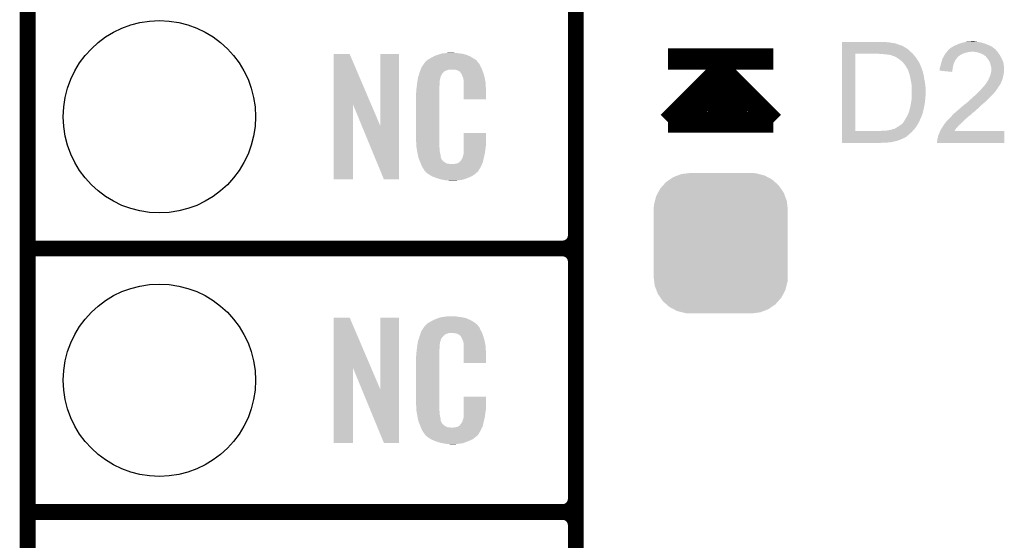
# Model space of a CAD drawing. Extents: x -0.05 to 0.95, y -0.15 to 2.1.
# Tile 3 of 51: x -0.05 to 0.32, y 0.14 to 0.34. Entities that reach past the tile are written whole.
import ezdxf

# ---------------------------------------------------------------- set-up
doc = ezdxf.new("R2010")
doc.units = 0
doc.layers.get('0').update_dxf_attribs({"linetype": 'CONTINUOUS'})
for name, color, linetype in [('LTE_IOT_13_CLICK_V101A_GKO', 9, 'CONTINUOUS'), ('LTE_IOT_13_CLICK_V101A_GTO', 11, 'CONTINUOUS'), ('LTE_IOT_13_CLICK_V101A_GTS', 8, 'CONTINUOUS')]:
    doc.layers.add(name, color=color, linetype=linetype)

# ---------------------------------------------------------------- blocks, each defined once
blk = doc.blocks.new('CUSTOM_174')
for points in [[(-0.01631, 0.02572), (-0.0149, 0.02625), (0.01659, 0.02572), (0.01449, 0.02625)], [(-0.0149, 0.02625), (-0.01254, 0.02654), (0.01449, 0.02625), (0.01337, 0.02654)], [(-0.01254, 0.02654), (-0.0116, 0.02665), (0.01337, 0.02654), (0.0116, 0.02665)], [(-0.02187, 0.02195), (-0.02075, 0.0232), (0.022, 0.02195), (0.0206, 0.0232)], [(-0.02075, 0.0232), (-0.01935, 0.02416), (0.0206, 0.0232), (0.01952, 0.02416)], [(-0.01935, 0.02416), (-0.01801, 0.02508), (0.01952, 0.02416), (0.0178, 0.02508)], [(-0.01801, 0.02508), (-0.01631, 0.02572), (0.0178, 0.02508), (0.01659, 0.02572)], [(-0.02452, 0.01779), (-0.02377, 0.01921), (0.02441, 0.01779), (0.02388, 0.01921)], [(-0.02377, 0.01921), (-0.02296, 0.02072), (0.02388, 0.01921), (0.02284, 0.02072)], [(-0.02296, 0.02072), (-0.02187, 0.02195), (0.02284, 0.02072), (0.022, 0.02195)], [(-0.02534, 0.01457), (-0.02495, 0.0161), (0.02524, 0.01457), (0.02505, 0.0161)], [(-0.02495, 0.0161), (-0.02452, 0.01779), (0.02505, 0.0161), (0.02441, 0.01779)], [(-0.02545, 0.0128), (-0.02534, 0.01457), (0.02545, 0.0128), (0.02524, 0.01457)], [(-0.02545, 0.01275), (-0.02545, 0.0128), (0.02545, 0.01275), (0.02545, 0.0128)], [(-0.02545, -0.01275), (-0.02545, 0.01275), (0.02545, -0.01275), (0.02545, 0.01275)], [(-0.02545, -0.0128), (-0.02545, -0.01275), (0.02545, -0.0128), (0.02545, -0.01275)], [(-0.02524, -0.01457), (-0.02545, -0.0128), (0.02534, -0.01457), (0.02545, -0.0128)], [(-0.02505, -0.0161), (-0.02524, -0.01457), (0.02495, -0.0161), (0.02534, -0.01457)], [(-0.02441, -0.01779), (-0.02505, -0.0161), (0.02452, -0.01779), (0.02495, -0.0161)], [(-0.02388, -0.01921), (-0.02441, -0.01779), (0.02377, -0.01921), (0.02452, -0.01779)], [(-0.02284, -0.02072), (-0.02388, -0.01921), (0.02296, -0.02072), (0.02377, -0.01921)], [(-0.022, -0.02195), (-0.02284, -0.02072), (0.02187, -0.02195), (0.02296, -0.02072)], [(-0.0206, -0.0232), (-0.022, -0.02195), (0.02075, -0.0232), (0.02187, -0.02195)], [(-0.01952, -0.02416), (-0.0206, -0.0232), (0.01935, -0.02416), (0.02075, -0.0232)], [(-0.0178, -0.02508), (-0.01952, -0.02416), (0.01801, -0.02508), (0.01935, -0.02416)], [(-0.01659, -0.02572), (-0.0178, -0.02508), (0.01631, -0.02572), (0.01801, -0.02508)], [(-0.01449, -0.02625), (-0.01659, -0.02572), (0.0149, -0.02625), (0.01631, -0.02572)], [(-0.01337, -0.02654), (-0.01449, -0.02625), (0.01254, -0.02654), (0.0149, -0.02625)], [(-0.0116, -0.02665), (-0.01337, -0.02654), (0.0116, -0.02665), (0.01254, -0.02654)]]:
    blk.add_solid(points)
blk = doc.blocks.new('ROUND_90')
blk.add_circle((0, 0), 0.0365)

msp = doc.modelspace()

# ---------------------------------------------------------------- linework, layer by layer
at = {"layer": 'LTE_IOT_13_CLICK_V101A_GKO', "const_width": 0.006}
msp.add_lwpolyline([(-0.05, -0.15), (-0.05, 2.01)], dxfattribs=at)
at = {"layer": 'LTE_IOT_13_CLICK_V101A_GTO'}
for points, const_width in [([(0.158, -0.022), (0.158, 0.722)], 0.006), ([(0.158, 0.255), (0.158, 0.345)], 0.006), ([(0.193, 0.3219), (0.233, 0.3219)], 0.008), ([(0.193, 0.2979), (0.213, 0.3179), (0.233, 0.2979)], 0.008), ([(0.198, 0.2979), (0.213, 0.3129)], 0.008), ([(0.208, 0.3029), (0.2117, 0.3066), (0.2117, 0.3116)], 0.008), ([(0.213, 0.3129), (0.223, 0.3029)], 0.008), ([(0.218, 0.3129), (0.233, 0.2979)], 0.008), ([(0.208, 0.3029), (0.223, 0.3029)], 0.008), ([(0.193, 0.2979), (0.233, 0.2979)], 0.008), ([(-0.05, 0.25), (0.153, 0.25)], 0.006), ([(-0.05, 0.25), (0.153, 0.25)], 0.006), ([(0.158, 0.155), (0.158, 0.245)], 0.006), ([(-0.05, 0.15), (0.153, 0.15)], 0.006), ([(-0.05, 0.15), (0.153, 0.15)], 0.006), ([(0.158, 0.055), (0.158, 0.145)], 0.006)]:
    msp.add_lwpolyline(points, dxfattribs=dict(at, const_width=const_width))
at = {"layer": 'LTE_IOT_13_CLICK_V101A_GTO', "const_width": 0.006}
for points in [[(0.153, 0.25, 0.414214), (0.158, 0.255)], [(0.158, 0.245, 0.414214), (0.153, 0.25)], [(0.158, 0.245, 0.414214), (0.153, 0.25)], [(0.153, 0.15, 0.414214), (0.158, 0.155)], [(0.158, 0.145, 0.414214), (0.153, 0.15)], [(0.158, 0.145, 0.414214), (0.153, 0.15)]]:
    msp.add_lwpolyline(points, format="xyb", dxfattribs=at)
at = {"layer": 'LTE_IOT_13_CLICK_V101A_GTO'}
for points in [[(0.259, 0.3282), (0.259, 0.3284), (0.277, 0.3282), (0.2748, 0.3284)], [(0.259, 0.328), (0.259, 0.3282), (0.2781, 0.328), (0.277, 0.3282)], [(0.259, 0.3279), (0.259, 0.328), (0.279, 0.3279), (0.2781, 0.328)], [(0.259, 0.3278), (0.259, 0.3279), (0.2792, 0.3278), (0.2791, 0.3279)], [(0.259, 0.3279), (0.259, 0.3279), (0.2791, 0.3279), (0.279, 0.3279)], [(0.259, 0.3277), (0.259, 0.3278), (0.2796, 0.3277), (0.2794, 0.3278)], [(0.259, 0.3278), (0.259, 0.3278), (0.2794, 0.3278), (0.2792, 0.3278)], [(0.259, 0.3275), (0.259, 0.3277), (0.2802, 0.3275), (0.2796, 0.3277)], [(0.259, 0.3272), (0.259, 0.3275), (0.281, 0.3272), (0.2802, 0.3275)], [(0.259, 0.3269), (0.259, 0.3272), (0.2819, 0.3269), (0.281, 0.3272)], [(0.259, 0.3264), (0.259, 0.3269), (0.2828, 0.3264), (0.2819, 0.3269)], [(0.259, 0.3258), (0.259, 0.3264), (0.2838, 0.3258), (0.2828, 0.3264)], [(0.259, 0.3251), (0.259, 0.3258), (0.2846, 0.3251), (0.2838, 0.3258)], [(0.259, 0.325), (0.259, 0.3251), (0.2847, 0.325), (0.2846, 0.3251)], [(0.29887, 0.3247), (0.2992, 0.3251), (0.318, 0.3247), (0.3176, 0.3251)], [(0.2992, 0.3251), (0.29945, 0.3254), (0.3176, 0.3251), (0.3174, 0.3254)], [(0.29945, 0.3254), (0.29953, 0.3255), (0.3173, 0.3254), (0.3173, 0.3255)], [(0.29945, 0.3254), (0.29945, 0.3254), (0.3174, 0.3254), (0.3173, 0.3254)], [(0.29953, 0.3255), (0.2997, 0.3257), (0.3173, 0.3255), (0.31706, 0.3257)], [(0.2998, 0.3257), (0.3001, 0.326), (0.31706, 0.3257), (0.3167, 0.326)], [(0.3001, 0.326), (0.3003, 0.3261), (0.3167, 0.326), (0.31656, 0.3261)], [(0.3003, 0.3261), (0.3007, 0.3264), (0.31656, 0.3261), (0.31614, 0.3264)], [(0.3007, 0.3264), (0.3009, 0.3265), (0.31614, 0.3264), (0.316, 0.3265)], [(0.3009, 0.3265), (0.3011, 0.3266), (0.316, 0.3265), (0.31583, 0.3266)], [(0.3011, 0.3266), (0.3015, 0.3269), (0.31583, 0.3266), (0.3153, 0.3269)], [(0.3015, 0.3269), (0.3021, 0.3271), (0.3153, 0.3269), (0.31483, 0.3271)], [(0.3021, 0.3271), (0.3023, 0.3272), (0.31483, 0.3271), (0.3146, 0.3272)], [(0.3023, 0.3272), (0.3033, 0.3277), (0.3146, 0.3272), (0.31335, 0.3277)], [(0.3033, 0.3277), (0.3037, 0.3278), (0.31335, 0.3277), (0.3131, 0.3278)], [(0.3037, 0.3278), (0.3041, 0.3279), (0.3131, 0.3278), (0.31275, 0.3279)], [(0.3041, 0.3279), (0.3048, 0.3281), (0.31275, 0.3279), (0.31205, 0.3281)], [(0.3048, 0.3281), (0.30525, 0.3282), (0.31205, 0.3281), (0.3117, 0.3282)], [(0.30525, 0.3282), (0.3057, 0.3283), (0.3117, 0.3282), (0.3111, 0.3283)], [(0.3057, 0.3283), (0.30615, 0.3284), (0.3111, 0.3283), (0.3104, 0.3284)], [(0.30615, 0.3284), (0.3066, 0.3285), (0.3104, 0.3284), (0.3099, 0.3285)], [(0.3075, 0.3285), (0.3085, 0.3286), (0.3095, 0.3285), (0.3091, 0.3286)], [(0.0661, 0.3046), (0.0661, 0.3238), (0.08039, 0.3046), (0.0722, 0.3238)], [(0.0661, 0.3238), (0.0661, 0.3238), (0.0722, 0.3238), (0.0661, 0.3238)], [(0.0838, 0.2966), (0.0838, 0.3238), (0.0909, 0.2966), (0.0909, 0.3238)], [(0.0838, 0.3238), (0.0838, 0.3238), (0.0909, 0.3238), (0.0838, 0.3238)], [(0.101, 0.3209), (0.10157, 0.3214), (0.12073, 0.3209), (0.1203, 0.3214)], [(0.10157, 0.3214), (0.1018, 0.3216), (0.1203, 0.3214), (0.12002, 0.3216)], [(0.1018, 0.3216), (0.10231, 0.3219), (0.12002, 0.3216), (0.1196, 0.3219)], [(0.10231, 0.3219), (0.103, 0.3223), (0.1196, 0.3219), (0.11893, 0.3223)], [(0.103, 0.3223), (0.10393, 0.3228), (0.11893, 0.3223), (0.1181, 0.3228)], [(0.10393, 0.3228), (0.1043, 0.323), (0.1181, 0.3228), (0.11764, 0.323)], [(0.1043, 0.323), (0.1053, 0.3234), (0.11764, 0.323), (0.11673, 0.3234)], [(0.1053, 0.3234), (0.1056, 0.3235), (0.11673, 0.3234), (0.1165, 0.3235)], [(0.1056, 0.3235), (0.1062, 0.3237), (0.1165, 0.3235), (0.1157, 0.3237)], [(0.1062, 0.3237), (0.10687, 0.3239), (0.1157, 0.3237), (0.1149, 0.3239)], [(0.10687, 0.3239), (0.1072, 0.324), (0.1149, 0.3239), (0.1141, 0.324)], [(0.1072, 0.324), (0.1084, 0.3241), (0.1141, 0.324), (0.1133, 0.3241)], [(0.1084, 0.3241), (0.109, 0.3242), (0.1133, 0.3241), (0.1127, 0.3242)], [(0.109, 0.3242), (0.1096, 0.3243), (0.1121, 0.3242), (0.1116, 0.3243)], [(0.259, 0.3248), (0.259, 0.325), (0.2849, 0.3248), (0.2848, 0.325)], [(0.259, 0.325), (0.259, 0.325), (0.2848, 0.325), (0.2847, 0.325)], [(0.259, 0.3246), (0.259, 0.3248), (0.2851, 0.3246), (0.2849, 0.3248)], [(0.259, 0.3241), (0.259, 0.3246), (0.2857, 0.3241), (0.2851, 0.3246)], [(0.259, 0.3239), (0.259, 0.3241), (0.28588, 0.3239), (0.2857, 0.3241)], [(0.259, 0.2946), (0.259, 0.3239), (0.2641, 0.2946), (0.2641, 0.3239)], [(0.2737, 0.3238), (0.273, 0.3239), (0.28596, 0.3238), (0.28588, 0.3239)], [(0.2751, 0.3237), (0.2744, 0.3238), (0.28605, 0.3237), (0.28596, 0.3238)], [(0.2762, 0.3236), (0.2751, 0.3237), (0.28614, 0.3236), (0.28605, 0.3237)], [(0.2771, 0.3235), (0.2762, 0.3236), (0.28623, 0.3235), (0.28614, 0.3236)], [(0.2778, 0.3233), (0.2771, 0.3235), (0.2864, 0.3233), (0.28623, 0.3235)], [(0.2783, 0.3231), (0.2778, 0.3233), (0.28656, 0.3231), (0.2864, 0.3233)], [(0.2787, 0.323), (0.2786, 0.3231), (0.28663, 0.323), (0.28656, 0.3231)], [(0.2797, 0.3225), (0.2787, 0.323), (0.28702, 0.3225), (0.28663, 0.323)], [(0.27985, 0.3224), (0.2797, 0.3225), (0.2871, 0.3224), (0.28702, 0.3225)], [(0.2806, 0.3219), (0.27985, 0.3224), (0.28743, 0.3219), (0.2871, 0.3224)], [(0.2815, 0.3212), (0.2806, 0.3219), (0.2879, 0.3212), (0.28743, 0.3219)], [(0.29687, 0.3211), (0.29707, 0.3218), (0.3019, 0.3211), (0.3022, 0.3218)], [(0.29707, 0.3218), (0.2971, 0.3219), (0.3022, 0.3218), (0.3023, 0.3219)], [(0.2971, 0.3219), (0.29726, 0.3222), (0.3023, 0.3219), (0.3026, 0.3222)], [(0.29726, 0.3222), (0.29742, 0.3225), (0.3026, 0.3222), (0.3028, 0.3225)], [(0.29742, 0.3225), (0.29748, 0.3226), (0.3028, 0.3225), (0.3029, 0.3226)], [(0.29748, 0.3226), (0.2978, 0.3232), (0.3029, 0.3226), (0.30359, 0.3232)], [(0.2978, 0.3232), (0.29786, 0.3233), (0.30359, 0.3232), (0.3037, 0.3233)], [(0.29786, 0.3233), (0.29814, 0.3238), (0.3037, 0.3233), (0.3046, 0.3238)], [(0.29814, 0.3238), (0.2982, 0.3239), (0.3046, 0.3238), (0.30485, 0.3239)], [(0.2982, 0.3239), (0.29845, 0.3242), (0.30485, 0.3239), (0.3056, 0.3242)], [(0.29845, 0.3242), (0.29878, 0.3246), (0.3056, 0.3242), (0.3072, 0.3246)], [(0.29878, 0.3246), (0.29887, 0.3247), (0.3078, 0.3246), (0.3081, 0.3247)], [(0.29887, 0.3247), (0.29887, 0.3247), (0.3081, 0.3247), (0.3084, 0.3247)], [(0.3096, 0.3246), (0.3084, 0.3247), (0.3181, 0.3246), (0.318, 0.3247)], [(0.3106, 0.3244), (0.3096, 0.3246), (0.3182, 0.3244), (0.3181, 0.3246)], [(0.3112, 0.3242), (0.3106, 0.3244), (0.3183, 0.3242), (0.3182, 0.3244)], [(0.3115, 0.3241), (0.3112, 0.3242), (0.3184, 0.3241), (0.3183, 0.3242)], [(0.3119, 0.3239), (0.3115, 0.3241), (0.3186, 0.3239), (0.3184, 0.3241)], [(0.3129, 0.3234), (0.3119, 0.3239), (0.3189, 0.3234), (0.3186, 0.3239)], [(0.3133, 0.3231), (0.3129, 0.3234), (0.31906, 0.3231), (0.3189, 0.3234)], [(0.3136, 0.3229), (0.3133, 0.3231), (0.31917, 0.3229), (0.31906, 0.3231)], [(0.3137, 0.3227), (0.3136, 0.3229), (0.31928, 0.3227), (0.31917, 0.3229)], [(0.31404, 0.3223), (0.3137, 0.3227), (0.3195, 0.3223), (0.31928, 0.3227)], [(0.3143, 0.322), (0.31404, 0.3223), (0.31964, 0.322), (0.3195, 0.3223)], [(0.3148, 0.3212), (0.3143, 0.322), (0.32001, 0.3212), (0.31964, 0.322)], [(0.09892, 0.3173), (0.09914, 0.3179), (0.1083, 0.3173), (0.1098, 0.3179)], [(0.09914, 0.3179), (0.09922, 0.3181), (0.12247, 0.3179), (0.1224, 0.3181)], [(0.09914, 0.3179), (0.09914, 0.3179), (0.1098, 0.3179), (0.1117, 0.3179)], [(0.09922, 0.3181), (0.0994, 0.3186), (0.1224, 0.3181), (0.12213, 0.3186)], [(0.0994, 0.3186), (0.09979, 0.3192), (0.12213, 0.3186), (0.1218, 0.3192)], [(0.09979, 0.3192), (0.10037, 0.3201), (0.1218, 0.3192), (0.1214, 0.3201)], [(0.10037, 0.3201), (0.1005, 0.3203), (0.1214, 0.3201), (0.1212, 0.3203)], [(0.1005, 0.3203), (0.1006, 0.3204), (0.1212, 0.3203), (0.1211, 0.3204)], [(0.1006, 0.3204), (0.10068, 0.3205), (0.1211, 0.3204), (0.121, 0.3205)], [(0.10068, 0.3205), (0.10084, 0.3207), (0.121, 0.3205), (0.1209, 0.3207)], [(0.10084, 0.3207), (0.101, 0.3209), (0.1209, 0.3207), (0.12073, 0.3209)], [(0.1124, 0.3178), (0.1117, 0.3179), (0.12251, 0.3178), (0.12247, 0.3179)], [(0.1129, 0.3177), (0.1124, 0.3178), (0.12254, 0.3177), (0.12251, 0.3178)], [(0.1139, 0.3172), (0.1129, 0.3177), (0.12272, 0.3172), (0.12254, 0.3177)], [(0.2822, 0.3205), (0.2815, 0.3212), (0.28831, 0.3205), (0.2879, 0.3212)], [(0.28263, 0.32), (0.2822, 0.3205), (0.2886, 0.32), (0.28831, 0.3205)], [(0.2828, 0.3198), (0.28263, 0.32), (0.28868, 0.3198), (0.2886, 0.32)], [(0.2832, 0.3192), (0.2828, 0.3198), (0.28892, 0.3192), (0.28868, 0.3198)], [(0.2833, 0.319), (0.2832, 0.3192), (0.289, 0.319), (0.28892, 0.3192)], [(0.2834, 0.3189), (0.2833, 0.319), (0.28904, 0.3189), (0.289, 0.319)], [(0.2835, 0.3187), (0.2834, 0.3189), (0.28912, 0.3187), (0.28904, 0.3189)], [(0.28363, 0.3185), (0.2835, 0.3187), (0.2892, 0.3185), (0.28912, 0.3187)], [(0.2837, 0.3184), (0.28363, 0.3185), (0.2892, 0.3184), (0.2892, 0.3185)], [(0.2839, 0.3181), (0.2837, 0.3184), (0.2894, 0.3181), (0.2892, 0.3184)], [(0.28403, 0.3178), (0.2839, 0.3181), (0.2894, 0.3178), (0.2894, 0.3181)], [(0.2842, 0.3174), (0.28403, 0.3178), (0.2896, 0.3174), (0.2894, 0.3178)], [(0.296, 0.3175), (0.2961, 0.3177), (0.30088, 0.3175), (0.30091, 0.3177)], [(0.2961, 0.3184), (0.2962, 0.3188), (0.30102, 0.3184), (0.30109, 0.3188)], [(0.2961, 0.3183), (0.2961, 0.3184), (0.301, 0.3183), (0.30102, 0.3184)], [(0.2961, 0.3177), (0.2961, 0.3183), (0.30091, 0.3177), (0.301, 0.3183)], [(0.2962, 0.3188), (0.2964, 0.3193), (0.30109, 0.3188), (0.30118, 0.3193)], [(0.2964, 0.3193), (0.29642, 0.3194), (0.30118, 0.3193), (0.3012, 0.3194)], [(0.29642, 0.3194), (0.2965, 0.3199), (0.3012, 0.3194), (0.30135, 0.3199)], [(0.2965, 0.3199), (0.29667, 0.3204), (0.30135, 0.3199), (0.3015, 0.3204)], [(0.29667, 0.3204), (0.2967, 0.3205), (0.3015, 0.3204), (0.30156, 0.3205)], [(0.2967, 0.3205), (0.29687, 0.3211), (0.30156, 0.3205), (0.3019, 0.3211)], [(0.3149, 0.321), (0.3148, 0.3212), (0.3201, 0.321), (0.32001, 0.3212)], [(0.3152, 0.3204), (0.3149, 0.321), (0.32027, 0.3204), (0.3201, 0.321)], [(0.31523, 0.3203), (0.3152, 0.3204), (0.3203, 0.3203), (0.32027, 0.3204)], [(0.3154, 0.3196), (0.31523, 0.3203), (0.32039, 0.3196), (0.3203, 0.3203)], [(0.3156, 0.319), (0.3154, 0.3196), (0.32046, 0.319), (0.32039, 0.3196)], [(0.31566, 0.3187), (0.3156, 0.319), (0.3205, 0.3187), (0.32046, 0.319)], [(0.31561, 0.3171), (0.3157, 0.318), (0.3205, 0.3171), (0.3205, 0.318)], [(0.3157, 0.3185), (0.31566, 0.3187), (0.3205, 0.3185), (0.3205, 0.3187)], [(0.3157, 0.318), (0.3157, 0.3185), (0.3205, 0.318), (0.3205, 0.3185)], [(0.09794, 0.3137), (0.09801, 0.3141), (0.1064, 0.3137), (0.1065, 0.3141)], [(0.09801, 0.3141), (0.09804, 0.3143), (0.1065, 0.3141), (0.1065, 0.3143)], [(0.09804, 0.3143), (0.0981, 0.3147), (0.1065, 0.3143), (0.10661, 0.3147)], [(0.0981, 0.3147), (0.09831, 0.3154), (0.10661, 0.3147), (0.1068, 0.3154)], [(0.09831, 0.3154), (0.09858, 0.3163), (0.1068, 0.3154), (0.1073, 0.3163)], [(0.09858, 0.3163), (0.0987, 0.3167), (0.1073, 0.3163), (0.1077, 0.3167)], [(0.0987, 0.3167), (0.09892, 0.3173), (0.1077, 0.3167), (0.1083, 0.3173)], [(0.1141, 0.317), (0.1139, 0.3172), (0.12279, 0.317), (0.12272, 0.3172)], [(0.11431, 0.3167), (0.1141, 0.317), (0.1229, 0.3167), (0.12279, 0.317)], [(0.1146, 0.3163), (0.11431, 0.3167), (0.12302, 0.3163), (0.1229, 0.3167)], [(0.115, 0.3154), (0.1146, 0.3163), (0.12328, 0.3154), (0.12302, 0.3163)], [(0.11516, 0.315), (0.115, 0.3154), (0.1234, 0.315), (0.12328, 0.3154)], [(0.1152, 0.3149), (0.11516, 0.315), (0.12342, 0.3149), (0.1234, 0.315)], [(0.1153, 0.3147), (0.1152, 0.3149), (0.12346, 0.3147), (0.12342, 0.3149)], [(0.1153, 0.3146), (0.1153, 0.3147), (0.12348, 0.3146), (0.12346, 0.3147)], [(0.1154, 0.3141), (0.1153, 0.3146), (0.12357, 0.3141), (0.12348, 0.3146)], [(0.1154, 0.3134), (0.1154, 0.3141), (0.1237, 0.3134), (0.12357, 0.3141)], [(0.28433, 0.317), (0.2842, 0.3174), (0.2897, 0.317), (0.2896, 0.3174)], [(0.2845, 0.3165), (0.28433, 0.317), (0.2898, 0.3165), (0.2897, 0.317)], [(0.2847, 0.3159), (0.2845, 0.3165), (0.29, 0.3159), (0.2898, 0.3165)], [(0.28482, 0.3153), (0.2847, 0.3159), (0.2901, 0.3153), (0.29, 0.3159)], [(0.28498, 0.3145), (0.28482, 0.3153), (0.2902, 0.3145), (0.2901, 0.3153)], [(0.28528, 0.313), (0.28498, 0.3145), (0.2905, 0.313), (0.2902, 0.3145)], [(0.3008, 0.317), (0.296, 0.3175), (0.3008, 0.317), (0.30088, 0.3175)], [(0.3142, 0.3134), (0.3146, 0.3141), (0.3196, 0.3134), (0.31986, 0.3141)], [(0.3146, 0.3141), (0.31464, 0.3142), (0.31986, 0.3141), (0.3199, 0.3142)], [(0.31464, 0.3142), (0.315, 0.315), (0.3199, 0.3142), (0.3201, 0.315)], [(0.315, 0.315), (0.31532, 0.3158), (0.3201, 0.315), (0.3203, 0.3158)], [(0.31532, 0.3158), (0.3154, 0.316), (0.3203, 0.3158), (0.32033, 0.316)], [(0.3154, 0.316), (0.3155, 0.3165), (0.32033, 0.316), (0.3204, 0.3165)], [(0.3155, 0.3165), (0.3156, 0.317), (0.3204, 0.3165), (0.32048, 0.317)], [(0.3156, 0.317), (0.31561, 0.3171), (0.32048, 0.317), (0.3205, 0.3171)], [(0.0975, 0.3103), (0.0976, 0.311), (0.1062, 0.3103), (0.1062, 0.311)], [(0.0975, 0.3096), (0.0975, 0.3103), (0.1062, 0.3096), (0.1062, 0.3103)], [(0.0976, 0.311), (0.09761, 0.3111), (0.1062, 0.311), (0.1062, 0.3111)], [(0.09761, 0.3111), (0.0977, 0.3119), (0.1062, 0.3111), (0.1063, 0.3119)], [(0.0977, 0.3119), (0.09779, 0.3127), (0.1063, 0.3119), (0.1063, 0.3127)], [(0.09779, 0.3127), (0.0978, 0.3128), (0.1063, 0.3127), (0.10632, 0.3128)], [(0.0978, 0.3128), (0.09786, 0.3132), (0.10632, 0.3128), (0.1064, 0.3132)], [(0.09786, 0.3132), (0.09794, 0.3137), (0.1064, 0.3132), (0.1064, 0.3137)], [(0.11544, 0.3129), (0.1154, 0.3134), (0.1238, 0.3129), (0.1237, 0.3134)], [(0.1155, 0.3121), (0.11544, 0.3129), (0.12383, 0.3121), (0.1238, 0.3129)], [(0.1155, 0.3106), (0.1155, 0.3121), (0.1239, 0.3106), (0.12383, 0.3121)], [(0.1155, 0.3066), (0.1155, 0.3106), (0.1239, 0.3066), (0.1239, 0.3106)], [(0.2853, 0.3129), (0.28528, 0.313), (0.29051, 0.3129), (0.2905, 0.313)], [(0.2854, 0.3122), (0.2853, 0.3129), (0.29059, 0.3122), (0.29051, 0.3129)], [(0.2854, 0.3115), (0.2854, 0.3122), (0.29068, 0.3115), (0.29059, 0.3122)], [(0.28544, 0.3113), (0.2854, 0.3115), (0.2907, 0.3113), (0.29068, 0.3115)], [(0.2855, 0.311), (0.28544, 0.3113), (0.2907, 0.311), (0.2907, 0.3113)], [(0.2855, 0.3079), (0.2855, 0.311), (0.2907, 0.3079), (0.2907, 0.311)], [(0.311, 0.3096), (0.3118, 0.3104), (0.3172, 0.3096), (0.3178, 0.3104)], [(0.3118, 0.3104), (0.3124, 0.3111), (0.3178, 0.3104), (0.31827, 0.3111)], [(0.3124, 0.3111), (0.313, 0.3117), (0.31827, 0.3111), (0.31867, 0.3117)], [(0.313, 0.3117), (0.3134, 0.3123), (0.31867, 0.3117), (0.31907, 0.3123)], [(0.3134, 0.3123), (0.3134, 0.3124), (0.31907, 0.3123), (0.31913, 0.3124)], [(0.3136, 0.3124), (0.31365, 0.3125), (0.31913, 0.3124), (0.3192, 0.3125)], [(0.31365, 0.3125), (0.3138, 0.3128), (0.3192, 0.3125), (0.31932, 0.3128)], [(0.3138, 0.3128), (0.31393, 0.313), (0.31932, 0.3128), (0.3194, 0.313)], [(0.31393, 0.313), (0.31413, 0.3133), (0.3194, 0.313), (0.3195, 0.3133)], [(0.31413, 0.3133), (0.3142, 0.3134), (0.3195, 0.3133), (0.3196, 0.3134)], [(0.0974, 0.3091), (0.0975, 0.3096), (0.1062, 0.3091), (0.1062, 0.3096)], [(0.0974, 0.2914), (0.0974, 0.3091), (0.1062, 0.2914), (0.1062, 0.3091)], [(0.28525, 0.3055), (0.2854, 0.3065), (0.2905, 0.3055), (0.29058, 0.3065)], [(0.2854, 0.3065), (0.28542, 0.3068), (0.29058, 0.3065), (0.2906, 0.3068)], [(0.28542, 0.3068), (0.28549, 0.3078), (0.2906, 0.3068), (0.2907, 0.3078)], [(0.28549, 0.3078), (0.2855, 0.3079), (0.2907, 0.3078), (0.2907, 0.3079)], [(0.3071, 0.3059), (0.3077, 0.3065), (0.3137, 0.3059), (0.3143, 0.3065)], [(0.3077, 0.3065), (0.3084, 0.3071), (0.3143, 0.3065), (0.3149, 0.3071)], [(0.3084, 0.3071), (0.3098, 0.3084), (0.3149, 0.3071), (0.3162, 0.3084)], [(0.3098, 0.3084), (0.31, 0.3086), (0.3162, 0.3084), (0.3164, 0.3086)], [(0.31, 0.3086), (0.311, 0.3096), (0.3164, 0.3086), (0.3172, 0.3096)], [(0.0661, 0.2762), (0.0661, 0.3046), (0.0735, 0.2762), (0.0735, 0.3046)], [(0.07679, 0.2966), (0.0735, 0.3046), (0.0838, 0.2966), (0.08039, 0.3046)], [(0.2846, 0.3026), (0.2847, 0.3029), (0.28993, 0.3026), (0.29, 0.3029)], [(0.2847, 0.3029), (0.285, 0.3041), (0.29, 0.3029), (0.29026, 0.3041)], [(0.285, 0.3041), (0.28504, 0.3043), (0.29026, 0.3041), (0.2903, 0.3043)], [(0.28504, 0.3043), (0.2852, 0.3052), (0.2903, 0.3043), (0.29045, 0.3052)], [(0.2852, 0.3052), (0.28525, 0.3055), (0.29045, 0.3052), (0.2905, 0.3055)], [(0.3023, 0.3019), (0.30325, 0.3027), (0.3092, 0.3019), (0.3101, 0.3027)], [(0.30325, 0.3027), (0.3036, 0.303), (0.3101, 0.3027), (0.31044, 0.303)], [(0.3036, 0.303), (0.30407, 0.3034), (0.31044, 0.303), (0.3109, 0.3034)], [(0.30407, 0.3034), (0.305, 0.3042), (0.3109, 0.3034), (0.3117, 0.3042)], [(0.305, 0.3042), (0.3052, 0.3044), (0.3117, 0.3042), (0.31193, 0.3044)], [(0.3052, 0.3044), (0.306, 0.305), (0.31193, 0.3044), (0.31263, 0.305)], [(0.306, 0.305), (0.3065, 0.3054), (0.31263, 0.305), (0.3131, 0.3054)], [(0.3065, 0.3054), (0.3071, 0.3059), (0.3131, 0.3054), (0.3137, 0.3059)], [(0.2827, 0.2985), (0.2831, 0.2992), (0.28847, 0.2985), (0.28878, 0.2992)], [(0.2831, 0.2992), (0.28341, 0.2997), (0.28878, 0.2992), (0.289, 0.2997)], [(0.28341, 0.2997), (0.2836, 0.3), (0.289, 0.2997), (0.28913, 0.3)], [(0.2836, 0.3), (0.2838, 0.3004), (0.28913, 0.3), (0.2893, 0.3004)], [(0.2838, 0.3004), (0.2841, 0.301), (0.2893, 0.3004), (0.2895, 0.301)], [(0.2841, 0.301), (0.28422, 0.3013), (0.2895, 0.301), (0.2896, 0.3013)], [(0.28422, 0.3013), (0.28426, 0.3014), (0.2896, 0.3013), (0.2896, 0.3014)], [(0.28426, 0.3014), (0.2843, 0.3015), (0.2896, 0.3014), (0.2897, 0.3015)], [(0.2843, 0.3015), (0.28434, 0.3016), (0.2897, 0.3015), (0.2897, 0.3016)], [(0.28434, 0.3016), (0.2845, 0.302), (0.2897, 0.3016), (0.28979, 0.302)], [(0.2845, 0.3022), (0.2846, 0.3024), (0.28984, 0.3022), (0.28988, 0.3024)], [(0.2845, 0.302), (0.2845, 0.3022), (0.28979, 0.302), (0.28984, 0.3022)], [(0.2846, 0.3024), (0.2846, 0.3026), (0.28988, 0.3024), (0.28993, 0.3026)], [(0.2988, 0.2984), (0.2996, 0.2992), (0.3052, 0.2984), (0.306, 0.2992)], [(0.2996, 0.2992), (0.3004, 0.3), (0.306, 0.2992), (0.3069, 0.3)], [(0.3004, 0.3), (0.30102, 0.3007), (0.3069, 0.3), (0.3078, 0.3007)], [(0.30102, 0.3007), (0.3012, 0.3009), (0.3078, 0.3007), (0.30807, 0.3009)], [(0.3012, 0.3009), (0.30131, 0.301), (0.30807, 0.3009), (0.3082, 0.301)], [(0.30131, 0.301), (0.30175, 0.3014), (0.3082, 0.301), (0.3085, 0.3014)], [(0.30175, 0.3014), (0.30197, 0.3016), (0.3085, 0.3014), (0.3088, 0.3016)], [(0.30197, 0.3016), (0.3023, 0.3019), (0.3088, 0.3016), (0.3091, 0.3019)], [(0.3023, 0.3019), (0.3023, 0.3019), (0.3091, 0.3019), (0.3092, 0.3019)], [(0.0852, 0.2762), (0.07679, 0.2966), (0.0909, 0.2762), (0.0909, 0.2966)], [(0.2774, 0.295), (0.2782, 0.2952), (0.2862, 0.295), (0.2864, 0.2952)], [(0.2782, 0.2952), (0.2783, 0.2953), (0.2864, 0.2952), (0.2865, 0.2953)], [(0.2786, 0.2953), (0.279, 0.2955), (0.2865, 0.2953), (0.28665, 0.2955)], [(0.279, 0.2955), (0.2795, 0.2957), (0.28665, 0.2955), (0.2868, 0.2957)], [(0.2795, 0.2957), (0.27975, 0.2959), (0.2868, 0.2957), (0.287, 0.2959)], [(0.27975, 0.2959), (0.28, 0.2961), (0.287, 0.2959), (0.2871, 0.2961)], [(0.28, 0.2961), (0.2806, 0.2964), (0.2871, 0.2961), (0.28729, 0.2964)], [(0.2806, 0.2964), (0.2811, 0.2968), (0.28729, 0.2964), (0.28754, 0.2968)], [(0.2811, 0.2968), (0.28125, 0.2969), (0.28754, 0.2968), (0.2876, 0.2969)], [(0.28125, 0.2969), (0.2817, 0.2972), (0.2876, 0.2969), (0.28778, 0.2972)], [(0.2817, 0.2972), (0.282, 0.2975), (0.28778, 0.2972), (0.28796, 0.2975)], [(0.282, 0.2975), (0.2823, 0.2979), (0.28796, 0.2975), (0.2882, 0.2979)], [(0.2823, 0.2979), (0.2827, 0.2985), (0.2882, 0.2979), (0.28847, 0.2985)], [(0.2964, 0.2949), (0.29678, 0.2955), (0.3019, 0.2949), (0.3023, 0.2955)], [(0.29678, 0.2955), (0.29702, 0.2959), (0.3023, 0.2955), (0.3027, 0.2959)], [(0.29702, 0.2959), (0.29728, 0.2963), (0.3027, 0.2959), (0.303, 0.2963)], [(0.29728, 0.2963), (0.2974, 0.2965), (0.303, 0.2963), (0.30313, 0.2965)], [(0.2974, 0.2965), (0.29747, 0.2966), (0.30313, 0.2965), (0.3032, 0.2966)], [(0.29747, 0.2966), (0.2976, 0.2968), (0.3032, 0.2966), (0.3035, 0.2968)], [(0.2976, 0.2968), (0.29773, 0.297), (0.3035, 0.2968), (0.3036, 0.297)], [(0.29773, 0.297), (0.298, 0.2974), (0.3037, 0.297), (0.3041, 0.2974)], [(0.29773, 0.297), (0.29773, 0.297), (0.3036, 0.297), (0.3037, 0.297)], [(0.298, 0.2974), (0.29816, 0.2976), (0.3041, 0.2974), (0.3043, 0.2976)], [(0.29816, 0.2976), (0.29872, 0.2983), (0.3043, 0.2976), (0.3051, 0.2983)], [(0.29872, 0.2983), (0.2988, 0.2984), (0.3051, 0.2983), (0.3052, 0.2984)], [(0.1155, 0.2889), (0.1155, 0.2938), (0.1239, 0.2889), (0.1239, 0.2938)], [(0.1155, 0.2938), (0.1155, 0.2938), (0.1239, 0.2938), (0.1155, 0.2938)], [(0.259, 0.2942), (0.259, 0.2946), (0.2855, 0.2942), (0.28583, 0.2946)], [(0.259, 0.2946), (0.259, 0.2946), (0.2736, 0.2946), (0.2641, 0.2946)], [(0.259, 0.2937), (0.259, 0.2942), (0.2849, 0.2937), (0.2855, 0.2942)], [(0.259, 0.2931), (0.259, 0.2937), (0.2843, 0.2931), (0.2849, 0.2937)], [(0.259, 0.2926), (0.259, 0.2931), (0.2836, 0.2926), (0.2843, 0.2931)], [(0.259, 0.2923), (0.259, 0.2926), (0.2833, 0.2923), (0.2836, 0.2926)], [(0.259, 0.2918), (0.259, 0.2923), (0.2823, 0.2918), (0.2833, 0.2923)], [(0.259, 0.2912), (0.259, 0.2918), (0.2809, 0.2912), (0.2823, 0.2918)], [(0.2736, 0.2946), (0.2744, 0.2947), (0.28583, 0.2946), (0.28592, 0.2947)], [(0.2754, 0.2947), (0.2764, 0.2948), (0.28592, 0.2947), (0.286, 0.2948)], [(0.2764, 0.2948), (0.2774, 0.295), (0.286, 0.2948), (0.2862, 0.295)], [(0.2952, 0.2916), (0.2954, 0.2921), (0.3206, 0.2916), (0.3206, 0.2921)], [(0.2952, 0.2911), (0.2952, 0.2916), (0.3206, 0.2911), (0.3206, 0.2916)], [(0.2954, 0.2921), (0.2955, 0.2927), (0.3206, 0.2921), (0.3206, 0.2927)], [(0.2955, 0.2927), (0.2957, 0.2933), (0.3206, 0.2927), (0.3206, 0.2933)], [(0.2957, 0.2934), (0.2959, 0.2937), (0.3206, 0.2934), (0.3206, 0.2937)], [(0.2957, 0.2933), (0.2957, 0.2934), (0.3206, 0.2933), (0.3206, 0.2934)], [(0.2959, 0.2937), (0.2961, 0.2942), (0.3206, 0.2937), (0.3206, 0.2942)], [(0.2961, 0.2942), (0.29627, 0.2946), (0.3206, 0.2942), (0.3206, 0.2946)], [(0.29627, 0.2946), (0.2964, 0.2949), (0.3017, 0.2946), (0.3019, 0.2949)], [(0.29627, 0.2946), (0.29627, 0.2946), (0.3206, 0.2946), (0.3017, 0.2946)], [(0.09749, 0.2889), (0.0974, 0.2914), (0.1062, 0.2889), (0.1062, 0.2914)], [(0.0975, 0.2887), (0.09749, 0.2889), (0.10623, 0.2887), (0.1062, 0.2889)], [(0.09759, 0.2882), (0.0975, 0.2887), (0.1063, 0.2882), (0.10623, 0.2887)], [(0.09774, 0.2873), (0.09759, 0.2882), (0.1063, 0.2873), (0.1063, 0.2882)], [(0.11547, 0.2876), (0.1155, 0.2878), (0.1237, 0.2876), (0.12373, 0.2878)], [(0.1155, 0.2883), (0.1155, 0.2889), (0.1238, 0.2883), (0.1239, 0.2889)], [(0.1155, 0.2878), (0.1155, 0.2883), (0.12373, 0.2878), (0.1238, 0.2883)], [(0.259, 0.2909), (0.259, 0.2912), (0.28, 0.2909), (0.2809, 0.2912)], [(0.259, 0.2906), (0.259, 0.2909), (0.279, 0.2906), (0.28, 0.2909)], [(0.259, 0.2905), (0.259, 0.2906), (0.2785, 0.2905), (0.2787, 0.2906)], [(0.259, 0.2906), (0.259, 0.2906), (0.2787, 0.2906), (0.279, 0.2906)], [(0.259, 0.2904), (0.259, 0.2905), (0.278, 0.2904), (0.2785, 0.2905)], [(0.259, 0.2903), (0.259, 0.2904), (0.2772, 0.2903), (0.278, 0.2904)], [(0.259, 0.2902), (0.259, 0.2903), (0.2763, 0.2902), (0.2772, 0.2903)], [(0.259, 0.2901), (0.259, 0.2902), (0.2753, 0.2901), (0.2763, 0.2902)], [(0.259, 0.29), (0.259, 0.2901), (0.27281, 0.29), (0.2741, 0.2901)], [(0.2728, 0.29), (0.259, 0.29), (0.2728, 0.29), (0.27281, 0.29)], [(0.2951, 0.2906), (0.2952, 0.2911), (0.3206, 0.2906), (0.3206, 0.2911)], [(0.2951, 0.29), (0.2951, 0.2906), (0.3206, 0.29), (0.3206, 0.2906)], [(0.0979, 0.2864), (0.09774, 0.2873), (0.10649, 0.2864), (0.1063, 0.2873)], [(0.0981, 0.2854), (0.0979, 0.2864), (0.1067, 0.2854), (0.10649, 0.2864)], [(0.09828, 0.2845), (0.0981, 0.2854), (0.1068, 0.2845), (0.1067, 0.2854)], [(0.0983, 0.2844), (0.09828, 0.2845), (0.10685, 0.2844), (0.1068, 0.2845)], [(0.09859, 0.2837), (0.0983, 0.2844), (0.1072, 0.2837), (0.10685, 0.2844)], [(0.1145, 0.2835), (0.115, 0.2844), (0.1229, 0.2835), (0.1231, 0.2844)], [(0.115, 0.2844), (0.1153, 0.2854), (0.1231, 0.2844), (0.12334, 0.2854)], [(0.1153, 0.2855), (0.1154, 0.2857), (0.12336, 0.2855), (0.12341, 0.2857)], [(0.1153, 0.2854), (0.1153, 0.2855), (0.12334, 0.2854), (0.12336, 0.2855)], [(0.1154, 0.2871), (0.11547, 0.2876), (0.12363, 0.2871), (0.1237, 0.2876)], [(0.1154, 0.2861), (0.1154, 0.2871), (0.1235, 0.2861), (0.12363, 0.2871)], [(0.1154, 0.2857), (0.1154, 0.2861), (0.12341, 0.2857), (0.1235, 0.2861)], [(0.09863, 0.2836), (0.09859, 0.2837), (0.1073, 0.2836), (0.1072, 0.2837)], [(0.09871, 0.2834), (0.09863, 0.2836), (0.1074, 0.2834), (0.1073, 0.2836)], [(0.09879, 0.2832), (0.09871, 0.2834), (0.1077, 0.2832), (0.1074, 0.2834)], [(0.09892, 0.2829), (0.09879, 0.2832), (0.108, 0.2829), (0.1077, 0.2832)], [(0.099, 0.2827), (0.09892, 0.2829), (0.1083, 0.2827), (0.108, 0.2829)], [(0.09908, 0.2825), (0.099, 0.2827), (0.1086, 0.2825), (0.1083, 0.2827)], [(0.09919, 0.2822), (0.09908, 0.2825), (0.1092, 0.2822), (0.1086, 0.2825)], [(0.09927, 0.282), (0.09919, 0.2822), (0.111, 0.282), (0.1092, 0.2822)], [(0.0995, 0.2814), (0.09927, 0.282), (0.12214, 0.2814), (0.12242, 0.282)], [(0.09978, 0.2809), (0.0995, 0.2814), (0.1219, 0.2809), (0.12214, 0.2814)], [(0.1, 0.2805), (0.09978, 0.2809), (0.12166, 0.2805), (0.1219, 0.2809)], [(0.1004, 0.2799), (0.1, 0.2805), (0.1213, 0.2799), (0.12166, 0.2805)], [(0.1114, 0.282), (0.1117, 0.2821), (0.12242, 0.282), (0.12246, 0.2821)], [(0.1121, 0.2821), (0.1131, 0.2823), (0.12246, 0.2821), (0.12256, 0.2823)], [(0.1131, 0.2823), (0.1136, 0.2826), (0.12256, 0.2823), (0.1227, 0.2826)], [(0.1136, 0.2826), (0.114, 0.2829), (0.1227, 0.2826), (0.12277, 0.2829)], [(0.1141, 0.2831), (0.1145, 0.2835), (0.12281, 0.2831), (0.1229, 0.2835)], [(0.1141, 0.2829), (0.1141, 0.2831), (0.12277, 0.2829), (0.12281, 0.2831)], [(0.1005, 0.2798), (0.1004, 0.2799), (0.12124, 0.2798), (0.1213, 0.2799)], [(0.1005, 0.2797), (0.1005, 0.2798), (0.12118, 0.2797), (0.12124, 0.2798)], [(0.10076, 0.2794), (0.1005, 0.2797), (0.121, 0.2794), (0.12118, 0.2797)], [(0.10093, 0.2792), (0.10076, 0.2794), (0.1209, 0.2792), (0.121, 0.2794)], [(0.1011, 0.279), (0.10093, 0.2792), (0.12065, 0.279), (0.1209, 0.2792)], [(0.10133, 0.2788), (0.1011, 0.279), (0.1204, 0.2788), (0.12065, 0.279)], [(0.1018, 0.2784), (0.10133, 0.2788), (0.11993, 0.2784), (0.1204, 0.2788)], [(0.10212, 0.2782), (0.1018, 0.2784), (0.1197, 0.2782), (0.11993, 0.2784)], [(0.10324, 0.2775), (0.10212, 0.2782), (0.1187, 0.2775), (0.1197, 0.2782)], [(0.1034, 0.2774), (0.10324, 0.2775), (0.11847, 0.2774), (0.1187, 0.2775)], [(0.10469, 0.2769), (0.1034, 0.2774), (0.1173, 0.2769), (0.11847, 0.2774)], [(0.1052, 0.2767), (0.10469, 0.2769), (0.11679, 0.2767), (0.1173, 0.2769)], [(0.1069, 0.2762), (0.1052, 0.2767), (0.1155, 0.2762), (0.11679, 0.2767)], [(0.10797, 0.276), (0.1069, 0.2762), (0.1146, 0.276), (0.1155, 0.2762)], [(0.1085, 0.2759), (0.10797, 0.276), (0.1135, 0.2759), (0.1146, 0.276)], [(0.1092, 0.2758), (0.1085, 0.2759), (0.1129, 0.2758), (0.1135, 0.2759)], [(0.1103, 0.2757), (0.1098, 0.2758), (0.1123, 0.2757), (0.1129, 0.2758)], [(0.1084, 0.2241), (0.109, 0.2242), (0.1133, 0.2241), (0.1127, 0.2242)], [(0.109, 0.2242), (0.1096, 0.2243), (0.1121, 0.2242), (0.1116, 0.2243)], [(0.0661, 0.2046), (0.0661, 0.2238), (0.08039, 0.2046), (0.0722, 0.2238)], [(0.0661, 0.2238), (0.0661, 0.2238), (0.0722, 0.2238), (0.0661, 0.2238)], [(0.0838, 0.1966), (0.0838, 0.2238), (0.0909, 0.1966), (0.0909, 0.2238)], [(0.0838, 0.2238), (0.0838, 0.2238), (0.0909, 0.2238), (0.0838, 0.2238)], [(0.1006, 0.2204), (0.10068, 0.2205), (0.1211, 0.2204), (0.121, 0.2205)], [(0.10068, 0.2205), (0.10084, 0.2207), (0.121, 0.2205), (0.1209, 0.2207)], [(0.10084, 0.2207), (0.101, 0.2209), (0.1209, 0.2207), (0.12073, 0.2209)], [(0.101, 0.2209), (0.10157, 0.2214), (0.12073, 0.2209), (0.1203, 0.2214)], [(0.10157, 0.2214), (0.1018, 0.2216), (0.1203, 0.2214), (0.12002, 0.2216)], [(0.1018, 0.2216), (0.10231, 0.2219), (0.12002, 0.2216), (0.1196, 0.2219)], [(0.10231, 0.2219), (0.103, 0.2223), (0.1196, 0.2219), (0.11893, 0.2223)], [(0.103, 0.2223), (0.10393, 0.2228), (0.11893, 0.2223), (0.1181, 0.2228)], [(0.10393, 0.2228), (0.1043, 0.223), (0.1181, 0.2228), (0.11764, 0.223)], [(0.1043, 0.223), (0.1053, 0.2234), (0.11764, 0.223), (0.11673, 0.2234)], [(0.1053, 0.2234), (0.1056, 0.2235), (0.11673, 0.2234), (0.1165, 0.2235)], [(0.1056, 0.2235), (0.1062, 0.2237), (0.1165, 0.2235), (0.1157, 0.2237)], [(0.1062, 0.2237), (0.10687, 0.2239), (0.1157, 0.2237), (0.1149, 0.2239)], [(0.10687, 0.2239), (0.1072, 0.224), (0.1149, 0.2239), (0.1141, 0.224)], [(0.1072, 0.224), (0.1084, 0.2241), (0.1141, 0.224), (0.1133, 0.2241)], [(0.0987, 0.2166), (0.09895, 0.2173), (0.1076, 0.2166), (0.1083, 0.2173)], [(0.09895, 0.2173), (0.09915, 0.2179), (0.1083, 0.2173), (0.1098, 0.2179)], [(0.09915, 0.2179), (0.09922, 0.2181), (0.12247, 0.2179), (0.1224, 0.2181)], [(0.09915, 0.2179), (0.09915, 0.2179), (0.1098, 0.2179), (0.1117, 0.2179)], [(0.09922, 0.2181), (0.0994, 0.2186), (0.1224, 0.2181), (0.12213, 0.2186)], [(0.0994, 0.2186), (0.09979, 0.2192), (0.12213, 0.2186), (0.1218, 0.2192)], [(0.09979, 0.2192), (0.10037, 0.2201), (0.1218, 0.2192), (0.1214, 0.2201)], [(0.10037, 0.2201), (0.1005, 0.2203), (0.1214, 0.2201), (0.1212, 0.2203)], [(0.1005, 0.2203), (0.1006, 0.2204), (0.1212, 0.2203), (0.1211, 0.2204)], [(0.1124, 0.2178), (0.1117, 0.2179), (0.12251, 0.2178), (0.12247, 0.2179)], [(0.1129, 0.2177), (0.1124, 0.2178), (0.12254, 0.2177), (0.12251, 0.2178)], [(0.1139, 0.2172), (0.1129, 0.2177), (0.12272, 0.2172), (0.12254, 0.2177)], [(0.1141, 0.217), (0.1139, 0.2172), (0.12279, 0.217), (0.12272, 0.2172)], [(0.11431, 0.2167), (0.1141, 0.217), (0.1229, 0.2167), (0.12279, 0.217)], [(0.1146, 0.2163), (0.11431, 0.2167), (0.12302, 0.2163), (0.1229, 0.2167)], [(0.0978, 0.2128), (0.09786, 0.2132), (0.10632, 0.2128), (0.1064, 0.2132)], [(0.09786, 0.2132), (0.09794, 0.2137), (0.1064, 0.2132), (0.1064, 0.2137)], [(0.09794, 0.2137), (0.09801, 0.2141), (0.1064, 0.2137), (0.1065, 0.2141)], [(0.09801, 0.2141), (0.09804, 0.2143), (0.1065, 0.2141), (0.1065, 0.2143)], [(0.09804, 0.2143), (0.0981, 0.2147), (0.1065, 0.2143), (0.10661, 0.2147)], [(0.0981, 0.2147), (0.09832, 0.2154), (0.10661, 0.2147), (0.1068, 0.2154)], [(0.09832, 0.2154), (0.09861, 0.2163), (0.1068, 0.2154), (0.1073, 0.2163)], [(0.09861, 0.2163), (0.0987, 0.2166), (0.1073, 0.2163), (0.1076, 0.2166)], [(0.115, 0.2154), (0.1146, 0.2163), (0.12328, 0.2154), (0.12302, 0.2163)], [(0.11516, 0.215), (0.115, 0.2154), (0.1234, 0.215), (0.12328, 0.2154)], [(0.1152, 0.2149), (0.11516, 0.215), (0.12342, 0.2149), (0.1234, 0.215)], [(0.1153, 0.2147), (0.1152, 0.2149), (0.12346, 0.2147), (0.12342, 0.2149)], [(0.1153, 0.2146), (0.1153, 0.2147), (0.12348, 0.2146), (0.12346, 0.2147)], [(0.1154, 0.2141), (0.1153, 0.2146), (0.12358, 0.2141), (0.12348, 0.2146)], [(0.1154, 0.2134), (0.1154, 0.2141), (0.12372, 0.2134), (0.12358, 0.2141)], [(0.11543, 0.213), (0.1154, 0.2134), (0.1238, 0.213), (0.12372, 0.2134)], [(0.1155, 0.2121), (0.11543, 0.213), (0.12384, 0.2121), (0.1238, 0.213)], [(0.0974, 0.2091), (0.0975, 0.2096), (0.1062, 0.2091), (0.1062, 0.2096)], [(0.0975, 0.2103), (0.0976, 0.211), (0.1062, 0.2103), (0.1062, 0.211)], [(0.0975, 0.2096), (0.0975, 0.2103), (0.1062, 0.2096), (0.1062, 0.2103)], [(0.0976, 0.211), (0.09761, 0.2111), (0.1062, 0.211), (0.1062, 0.2111)], [(0.09761, 0.2111), (0.0977, 0.2119), (0.1062, 0.2111), (0.1063, 0.2119)], [(0.0977, 0.2119), (0.09779, 0.2127), (0.1063, 0.2119), (0.1063, 0.2127)], [(0.09779, 0.2127), (0.0978, 0.2128), (0.1063, 0.2127), (0.10632, 0.2128)], [(0.1155, 0.2106), (0.1155, 0.2121), (0.1239, 0.2106), (0.12384, 0.2121)], [(0.1155, 0.2066), (0.1155, 0.2106), (0.1239, 0.2066), (0.1239, 0.2106)], [(0.0974, 0.1914), (0.0974, 0.2091), (0.1062, 0.1914), (0.1062, 0.2091)], [(0.0661, 0.1762), (0.0661, 0.2046), (0.0735, 0.1762), (0.0735, 0.2046)], [(0.07679, 0.1966), (0.0735, 0.2046), (0.0838, 0.1966), (0.08039, 0.2046)], [(0.0852, 0.1762), (0.07679, 0.1966), (0.0909, 0.1762), (0.0909, 0.1966)], [(0.09749, 0.1889), (0.0974, 0.1914), (0.1062, 0.1889), (0.1062, 0.1914)], [(0.1155, 0.1889), (0.1155, 0.1938), (0.1239, 0.1889), (0.1239, 0.1938)], [(0.1155, 0.1938), (0.1155, 0.1938), (0.1239, 0.1938), (0.1155, 0.1938)], [(0.0975, 0.1887), (0.09749, 0.1889), (0.10623, 0.1887), (0.1062, 0.1889)], [(0.09759, 0.1882), (0.0975, 0.1887), (0.1063, 0.1882), (0.10623, 0.1887)], [(0.09774, 0.1873), (0.09759, 0.1882), (0.1063, 0.1873), (0.1063, 0.1882)], [(0.0979, 0.1864), (0.09774, 0.1873), (0.10649, 0.1864), (0.1063, 0.1873)], [(0.1154, 0.187), (0.11547, 0.1876), (0.12362, 0.187), (0.1237, 0.1876)], [(0.1154, 0.1861), (0.1154, 0.187), (0.1235, 0.1861), (0.12362, 0.187)], [(0.11547, 0.1876), (0.1155, 0.1878), (0.1237, 0.1876), (0.12373, 0.1878)], [(0.1155, 0.1883), (0.1155, 0.1889), (0.1238, 0.1883), (0.1239, 0.1889)], [(0.1155, 0.1878), (0.1155, 0.1883), (0.12373, 0.1878), (0.1238, 0.1883)], [(0.0981, 0.1854), (0.0979, 0.1864), (0.1067, 0.1854), (0.10649, 0.1864)], [(0.09828, 0.1845), (0.0981, 0.1854), (0.1068, 0.1845), (0.1067, 0.1854)], [(0.0983, 0.1844), (0.09828, 0.1845), (0.10685, 0.1844), (0.1068, 0.1845)], [(0.09859, 0.1837), (0.0983, 0.1844), (0.1072, 0.1837), (0.10685, 0.1844)], [(0.09863, 0.1836), (0.09859, 0.1837), (0.1073, 0.1836), (0.1072, 0.1837)], [(0.09871, 0.1834), (0.09863, 0.1836), (0.1074, 0.1834), (0.1073, 0.1836)], [(0.09879, 0.1832), (0.09871, 0.1834), (0.1077, 0.1832), (0.1074, 0.1834)], [(0.09892, 0.1829), (0.09879, 0.1832), (0.108, 0.1829), (0.1077, 0.1832)], [(0.1141, 0.1831), (0.1145, 0.1835), (0.12281, 0.1831), (0.1229, 0.1835)], [(0.1141, 0.1829), (0.1141, 0.1831), (0.12277, 0.1829), (0.12281, 0.1831)], [(0.1145, 0.1835), (0.115, 0.1844), (0.1229, 0.1835), (0.1231, 0.1844)], [(0.115, 0.1844), (0.1153, 0.1854), (0.1231, 0.1844), (0.12334, 0.1854)], [(0.1153, 0.1855), (0.1154, 0.1857), (0.12336, 0.1855), (0.12341, 0.1857)], [(0.1153, 0.1854), (0.1153, 0.1855), (0.12334, 0.1854), (0.12336, 0.1855)], [(0.1154, 0.1857), (0.1154, 0.1861), (0.12341, 0.1857), (0.1235, 0.1861)], [(0.099, 0.1827), (0.09892, 0.1829), (0.1083, 0.1827), (0.108, 0.1829)], [(0.09908, 0.1825), (0.099, 0.1827), (0.1086, 0.1825), (0.1083, 0.1827)], [(0.09919, 0.1822), (0.09908, 0.1825), (0.1092, 0.1822), (0.1086, 0.1825)], [(0.09927, 0.182), (0.09919, 0.1822), (0.111, 0.182), (0.1092, 0.1822)], [(0.0995, 0.1814), (0.09927, 0.182), (0.12214, 0.1814), (0.12242, 0.182)], [(0.09978, 0.1809), (0.0995, 0.1814), (0.1219, 0.1809), (0.12214, 0.1814)], [(0.1, 0.1805), (0.09978, 0.1809), (0.12166, 0.1805), (0.1219, 0.1809)], [(0.1004, 0.1799), (0.1, 0.1805), (0.1213, 0.1799), (0.12166, 0.1805)], [(0.1005, 0.1798), (0.1004, 0.1799), (0.12124, 0.1798), (0.1213, 0.1799)], [(0.1005, 0.1797), (0.1005, 0.1798), (0.12118, 0.1797), (0.12124, 0.1798)], [(0.10076, 0.1794), (0.1005, 0.1797), (0.121, 0.1794), (0.12118, 0.1797)], [(0.10093, 0.1792), (0.10076, 0.1794), (0.1209, 0.1792), (0.121, 0.1794)], [(0.1114, 0.182), (0.1117, 0.1821), (0.12242, 0.182), (0.12246, 0.1821)], [(0.1121, 0.1821), (0.1131, 0.1823), (0.12246, 0.1821), (0.12256, 0.1823)], [(0.1131, 0.1823), (0.1136, 0.1826), (0.12256, 0.1823), (0.1227, 0.1826)], [(0.1136, 0.1826), (0.114, 0.1829), (0.1227, 0.1826), (0.12277, 0.1829)], [(0.1011, 0.179), (0.10093, 0.1792), (0.12065, 0.179), (0.1209, 0.1792)], [(0.10133, 0.1788), (0.1011, 0.179), (0.1204, 0.1788), (0.12065, 0.179)], [(0.1018, 0.1784), (0.10133, 0.1788), (0.11993, 0.1784), (0.1204, 0.1788)], [(0.10212, 0.1782), (0.1018, 0.1784), (0.1197, 0.1782), (0.11993, 0.1784)], [(0.10324, 0.1775), (0.10212, 0.1782), (0.1187, 0.1775), (0.1197, 0.1782)], [(0.1034, 0.1774), (0.10324, 0.1775), (0.11847, 0.1774), (0.1187, 0.1775)], [(0.10469, 0.1769), (0.1034, 0.1774), (0.1173, 0.1769), (0.11847, 0.1774)], [(0.1052, 0.1767), (0.10469, 0.1769), (0.11679, 0.1767), (0.1173, 0.1769)], [(0.1069, 0.1762), (0.1052, 0.1767), (0.1155, 0.1762), (0.11679, 0.1767)], [(0.10797, 0.176), (0.1069, 0.1762), (0.1146, 0.176), (0.1155, 0.1762)], [(0.1085, 0.1759), (0.10797, 0.176), (0.1135, 0.1759), (0.1146, 0.176)], [(0.1092, 0.1758), (0.1085, 0.1759), (0.1129, 0.1758), (0.1135, 0.1759)], [(0.1103, 0.1757), (0.1098, 0.1758), (0.1123, 0.1757), (0.1129, 0.1758)]]:
    msp.add_solid(points, dxfattribs=at)

# ---------------------------------------------------------------- block references
at = {"layer": 'LTE_IOT_13_CLICK_V101A_GTS'}
for name, p in [('ROUND_90', (0, 0.3)), ('CUSTOM_174', (0.213, 0.252)), ('ROUND_90', (0, 0.2))]:
    msp.add_blockref(name, p, dxfattribs=at)

doc.saveas('drawing.dxf')
